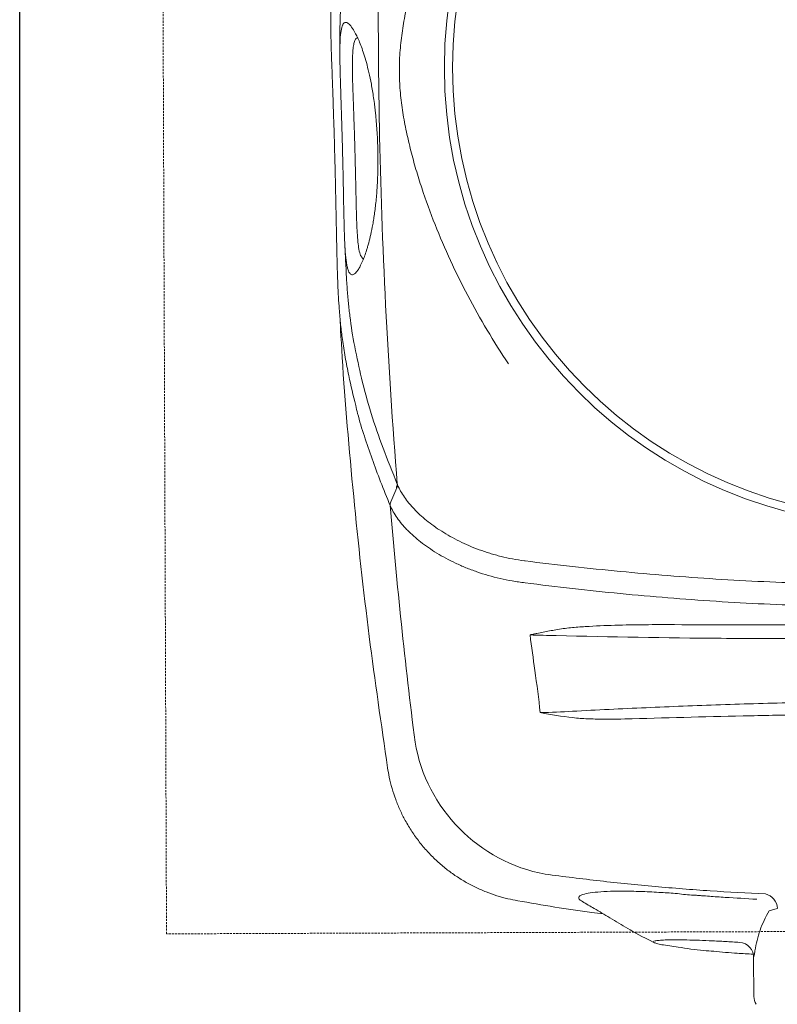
# Model space of a CAD drawing. Header units: inches. Extents: x 1703 to 137267, y -37098 to 14102.
# Tile 99 of 142: x 93651 to 93827, y 7573 to 7803. Entities that reach past the tile are written whole.
import ezdxf

# ---------------------------------------------------------------- set-up
doc = ezdxf.new("R2010")
doc.units = ezdxf.units.IN
doc.header["$MEASUREMENT"] = 0
doc.linetypes.add('11aa1PB-bd$0$11aa1PB-af$0$TRATTEGGIATA', pattern=[0.75, 0.5, -0.25])
doc.layers.add('CKD Equipments', color=252, linetype='Continuous', lineweight=0)
doc.layers.add('FAINTEQUIP', color=252, linetype='Continuous', lineweight=0)
doc.layers.add('elevation line', color=1, linetype='Continuous')

# ---------------------------------------------------------------- blocks, each defined once
blk = doc.blocks.new('G$C62143A14')
at = {"linetype": 'Continuous', "lineweight": 0}
for p, q in [((85.06, 105.98), (85.05, 105.99)), ((53.02, 62.85), (53.02, 62.86)), ((83.35, 31.96), (83.35, 31.96)), ((143.85, 30.09), (141.96, 29.54)), ((117.32, 21.61), (117.06, 21.67)), ((117.32, 21.61), (120.74, 21.13)), ((135.1, 22.21), (134.69, 22.24)), ((138.31, 18.59), (138.41, 9.59))]:
    blk.add_line(p, q, dxfattribs=at)
at = {"linetype": 'Continuous', "lineweight": 0, "flags": 128}
blk.add_lwpolyline([(55.17, 128.13), (54.46, 126.47), (53.76, 124.81)], dxfattribs=at)
at = {"linetype": 'Continuous', "lineweight": 0}
for radius in [106.93, 105]:
    blk.add_circle((173.18, 226), radius, dxfattribs=at)
for centre, radius, start, end in [((54.09, 128.97), 1.21, 326.4595, 358.5784), ((96.63, 75.22), 37.74, 189.6762, 259.5445), ((140.24, 29.98), 3.62, 1.801, 76.4249), ((134.87, 18.77), 3.44, 356.8942, 86.3044), ((141.91, 9.63), 3.5, 180.6162, 211.58)]:
    blk.add_arc(centre, radius, start, end, dxfattribs=at)
for points, knots in [([(45.6, 147.31), (45.02, 149.63), (44.08, 153.42), (43.14, 158.58), (42.52, 162.49), (42.07, 166.08), (41.78, 169.32), (41.57, 172.51), (41.43, 175.54), (41.32, 178.54), (41.24, 181.43), (41.18, 184.13), (41.11, 187.04), (41.05, 190.57), (40.96, 194.84), (40.86, 199.86), (40.72, 205.12), (40.58, 210.4), (40.42, 215.41), (40.27, 220), (40.12, 224.07), (39.98, 227.69), (39.87, 230.87), (39.8, 233.7), (39.73, 239.01), (39.98, 246.66), (40.84, 255.43), (41.86, 262.6), (42.9, 268.77), (44.25, 275.81), (46, 283.98), (47.78, 291.81), (49.04, 297.24), (49.57, 299.48)], [0, 0, 0, 0, 0.0593635, 0.0971043, 0.1348438, 0.1667324, 0.198607, 0.2201848, 0.2417788, 0.2633349, 0.278122, 0.2929063, 0.3080418, 0.3231723, 0.3441056, 0.3655953, 0.3864814, 0.4080077, 0.4295299, 0.4486306, 0.4683357, 0.4884205, 0.5086324, 0.5289688, 0.5492243, 0.6333183, 0.7152132, 0.756242, 0.7972696, 0.8516973, 0.906117, 0.9611972, 1, 1, 1, 1]), ([(55.29, 128.94), (54.17, 142.82), (53.27, 156.72), (51.87, 184.59), (51.39, 198.55), (50.98, 219.52), (50.9, 226.52), (50.84, 240.51), (50.86, 247.5), (51.08, 268.46), (51.45, 282.4), (52.02, 296.33)], [0, 0, 0, 0, 0.25, 0.25, 0.5, 0.5, 0.625, 0.625, 0.75, 0.75, 1, 1, 1, 1]), ([(81.21, 156.98), (79.47, 159.59), (77.81, 162.21), (74.65, 167.51), (73.14, 170.18), (70.29, 175.58), (68.94, 178.31), (66.39, 183.83), (65.2, 186.62), (62.96, 192.26), (61.93, 195.1), (60.52, 199.39), (60.07, 200.83), (59.22, 203.72), (58.82, 205.17), (58.08, 208.1), (57.73, 209.57), (57.1, 212.54), (56.82, 214.04), (56.34, 217.05), (56.15, 218.57), (55.94, 220.88), (55.88, 221.66), (55.82, 222.82), (55.8, 223.21), (55.78, 224), (55.77, 224.39), (55.75, 226.36), (55.8, 227.92), (56.02, 230.99), (56.19, 232.52), (56.6, 235.54), (56.85, 237.04), (57.42, 240.02), (57.73, 241.5), (58.42, 244.43), (58.79, 245.89), (59.57, 248.78), (59.98, 250.22), (61.29, 254.51), (62.26, 257.35), (65.39, 265.8), (67.81, 271.36), (71.95, 279.63), (73.4, 282.35), (76.46, 287.74), (78.07, 290.4), (79.75, 293.03)], [0, 0, 0, 0, 0.0625, 0.0625, 0.125, 0.125, 0.1875, 0.1875, 0.25, 0.25, 0.3125, 0.3125, 0.34375, 0.34375, 0.375, 0.375, 0.40625, 0.40625, 0.4375, 0.4375, 0.46875, 0.46875, 0.484375, 0.484375, 0.492187, 0.492187, 0.5, 0.5, 0.53125, 0.53125, 0.5625, 0.5625, 0.59375, 0.59375, 0.625, 0.625, 0.65625, 0.65625, 0.6875, 0.6875, 0.75, 0.75, 0.875, 0.875, 0.9375, 0.9375, 1, 1, 1, 1]), ([(44.47, 261.16), (44.44, 260.98), (43.93, 258.18), (43.23, 253.09), (42.27, 244.62), (41.92, 237.77), (41.88, 232.66), (41.9, 230.93), (41.91, 230.14)], [0, 0, 0, 0, 0.016162, 0.250764, 0.485322, 0.836539, 0.925214, 1, 1, 1, 1]), ([(42.51, 207.1), (42.47, 208.53), (42.43, 209.94), (42.38, 211.68), (42.37, 212.02), (42.35, 212.71), (42.34, 213.05), (42.31, 214.05), (42.29, 214.71), (42.25, 215.99), (42.23, 216.62), (42.2, 217.54), (42.19, 217.85), (42.17, 218.45), (42.16, 218.74), (42.12, 220.18), (42.08, 221.26), (42.04, 222.76), (42.02, 223.24), (41.99, 224.18), (41.98, 224.63), (41.95, 225.92), (41.93, 226.71), (41.91, 228.15), (41.9, 228.82), (41.9, 229.73), (41.9, 230.03), (41.91, 230.59), (41.91, 230.86), (41.94, 232.14), (41.98, 232.98), (42.12, 234.36), (42.22, 234.91), (42.39, 235.55), (42.46, 235.73), (42.56, 235.96), (42.6, 236.03), (42.68, 236.16), (42.72, 236.22), (42.93, 236.46), (43.12, 236.55), (43.54, 236.51), (43.78, 236.38), (44.29, 235.92), (44.57, 235.59), (45.17, 234.68), (45.49, 234.11), (45.93, 233.22), (46.01, 233.03), (46.19, 232.64), (46.28, 232.43), (46.55, 231.79), (46.73, 231.32), (47.11, 230.3), (47.3, 229.74), (47.69, 228.53), (47.89, 227.87), (48.28, 226.45), (48.47, 225.69), (48.86, 224.02), (49.05, 223.12), (49.33, 221.64), (49.42, 221.13), (49.59, 220.08), (49.68, 219.53), (49.84, 218.41), (49.92, 217.83), (50.04, 216.92), (50.07, 216.61), (50.15, 215.99), (50.18, 215.67), (50.35, 214.08), (50.46, 212.76), (50.59, 210.72), (50.63, 210.02), (50.68, 208.96), (50.7, 208.61), (50.72, 207.9), (50.73, 207.54), (50.76, 206.48), (50.77, 205.78), (50.78, 204.72), (50.78, 204.37), (50.78, 203.67), (50.77, 203.32), (50.75, 201.59), (50.71, 200.26), (50.62, 198.67), (50.6, 198.36), (50.56, 197.73), (50.54, 197.42), (50.47, 196.51), (50.42, 195.92), (50.26, 194.23), (50.14, 193.18), (49.94, 191.7), (49.87, 191.23), (49.73, 190.31), (49.65, 189.88), (49.43, 188.62), (49.27, 187.85), (48.95, 186.43), (48.79, 185.78), (48.55, 184.87), (48.46, 184.58), (48.3, 184.02), (48.22, 183.75), (47.82, 182.47), (47.5, 181.62), (46.89, 180.21), (46.6, 179.63), (46.18, 178.94), (46.04, 178.74), (45.78, 178.39), (45.65, 178.25), (45.28, 177.9), (45.05, 177.77), (44.63, 177.73), (44.44, 177.82), (44.09, 178.2), (43.94, 178.5), (43.73, 179.13), (43.66, 179.37), (43.57, 179.79), (43.54, 179.94), (43.48, 180.25), (43.46, 180.41), (43.32, 181.28), (43.24, 182.12), (43.14, 183.4), (43.12, 183.66), (43.09, 184.22), (43.07, 184.52), (43.03, 185.44), (43, 186.1), (42.95, 187.54), (42.93, 188.32), (42.89, 189.61), (42.88, 190.05), (42.86, 190.98), (42.85, 191.47), (42.82, 192.99), (42.79, 194.06), (42.76, 195.79), (42.75, 196.38), (42.73, 197.3), (42.72, 197.62), (42.71, 198.25), (42.7, 198.57), (42.67, 200.18), (42.64, 201.5), (42.6, 203.56), (42.58, 204.26), (42.54, 205.68), (42.53, 206.39), (42.51, 207.1)], [0, 0, 0, 0, 0.015625, 0.015625, 0.019531, 0.019531, 0.023438, 0.023438, 0.03125, 0.03125, 0.039063, 0.039063, 0.042969, 0.042969, 0.046875, 0.046875, 0.0625, 0.0625, 0.070313, 0.070313, 0.078125, 0.078125, 0.09375, 0.09375, 0.109375, 0.109375, 0.117188, 0.117188, 0.125, 0.125, 0.15625, 0.15625, 0.1875, 0.1875, 0.203125, 0.203125, 0.210938, 0.210938, 0.21875, 0.21875, 0.25, 0.25, 0.28125, 0.28125, 0.3125, 0.3125, 0.34375, 0.34375, 0.351563, 0.351563, 0.359375, 0.359375, 0.375, 0.375, 0.390625, 0.390625, 0.40625, 0.40625, 0.421875, 0.421875, 0.4375, 0.4375, 0.445313, 0.445313, 0.453125, 0.453125, 0.460938, 0.460938, 0.464844, 0.464844, 0.46875, 0.46875, 0.484375, 0.484375, 0.492188, 0.492188, 0.496094, 0.496094, 0.5, 0.5, 0.507813, 0.507813, 0.511719, 0.511719, 0.515625, 0.515625, 0.53125, 0.53125, 0.535156, 0.535156, 0.539063, 0.539063, 0.546875, 0.546875, 0.5625, 0.5625, 0.570313, 0.570313, 0.578125, 0.578125, 0.59375, 0.59375, 0.609375, 0.609375, 0.617188, 0.617188, 0.625, 0.625, 0.65625, 0.65625, 0.6875, 0.6875, 0.703125, 0.703125, 0.71875, 0.71875, 0.75, 0.75, 0.78125, 0.78125, 0.8125, 0.8125, 0.828125, 0.828125, 0.835938, 0.835938, 0.84375, 0.84375, 0.875, 0.875, 0.882812, 0.882812, 0.890625, 0.890625, 0.90625, 0.90625, 0.921875, 0.921875, 0.929687, 0.929687, 0.9375, 0.9375, 0.953125, 0.953125, 0.960937, 0.960937, 0.964844, 0.964844, 0.96875, 0.96875, 0.984375, 0.984375, 0.992187, 0.992187, 1, 1, 1, 1]), ([(46.04, 232.96), (45.93, 232.9), (45.82, 232.85), (45.71, 232.79), (45.71, 232.79), (45.71, 232.79), (45.71, 232.79), (45.67, 232.77), (45.51, 232.69), (45.3, 232.13), (45.07, 231.17), (44.91, 229.76), (44.83, 227.85), (44.82, 225.75), (44.86, 223.64), (44.91, 221.68), (44.99, 219.24), (45.09, 216.5), (45.19, 213.73), (45.27, 211.36), (45.34, 209.15), (45.38, 207.84), (45.4, 207.18)], [-0.090918, -0.090918, -0.090918, -0.090918, 0, 0, 0, 0, 0, 0, 0.026213, 0.13292, 0.239613, 0.348571, 0.457474, 0.569041, 0.626082, 0.683094, 0.752821, 0.824315, 0.874905, 0.926701, 0.963078, 1, 1, 1, 1]), ([(45.4, 207.18), (45.41, 206.59), (45.46, 205.05), (45.52, 202.55), (45.57, 200.53), (45.61, 198.49), (45.66, 196.45), (45.71, 194.08), (45.76, 192.07), (45.81, 190.38), (45.87, 188.87), (45.96, 187.09), (46.11, 185.27), (46.36, 183.45), (46.68, 182.18), (46.99, 181.84), (47.12, 181.69), (47.12, 181.69), (47.12, 181.69), (47.12, 181.69), (47.21, 181.59), (47.3, 181.49), (47.39, 181.39)], [0, 0, 0, 0, 0.032705, 0.086629, 0.142257, 0.153922, 0.215379, 0.27845, 0.333103, 0.387785, 0.444206, 0.500642, 0.614534, 0.729613, 0.886835, 1, 1, 1, 1, 1, 1, 1.078938, 1.078938, 1.078938, 1.078938]), ([(43.07, 184.68), (43.07, 184.53), (43.15, 182.23), (43.3, 180.03), (43.3, 180.03)], [0, 0, 0, 0, 0.065528, 1, 1, 1, 1]), ([(43.3, 180.03), (43.33, 179.79), (43.38, 177.87), (43.59, 174.53), (43.87, 171.14), (44.39, 166.79), (44.85, 163.44), (45.38, 160.95), (45.39, 160.92)], [0, 0, 0, 0, 0.1154515, 0.2827578, 0.4507086, 0.6182339, 0.994941, 1, 1, 1, 1]), ([(41.94, 167.57), (41.94, 167.57), (42.68, 152.71), (45.01, 126.11), (48.47, 94.08), (51.55, 73.04), (53.04, 62.85)], [0, 0, 0, 0, 0.128959, 0.425292, 0.721626, 1, 1, 1, 1]), ([(45.39, 160.92), (45.88, 158.49), (46.92, 153.33), (49.13, 145.42), (51.88, 137.43), (54.16, 131.77), (55.29, 128.94)], [0, 0, 0, 0, 0.2280042, 0.4853378, 0.7427349, 1, 1, 1, 1]), ([(53.63, 123.99), (52.87, 125.85), (51.36, 129.58), (49.35, 134.89), (47.59, 140.14), (46.3, 144.25), (45.74, 146.69), (45.6, 147.31)], [0, 0, 0, 0, 0.229832, 0.459678, 0.690029, 0.920378, 1, 1, 1, 1]), ([(55.37, 128.77), (55.77, 127.82), (56.29, 126.88), (57.25, 125.49), (57.6, 125.02), (58.16, 124.33), (58.36, 124.1), (58.77, 123.64), (58.98, 123.41), (60.06, 122.26), (61.03, 121.37), (63.18, 119.63), (64.35, 118.79), (66.28, 117.57), (66.95, 117.17), (68.32, 116.4), (69.03, 116.03), (71.21, 114.95), (72.74, 114.29), (75.17, 113.4), (76, 113.12), (77.28, 112.72), (77.71, 112.59), (78.58, 112.35), (79.02, 112.24), (81.23, 111.69), (83.05, 111.34), (84.93, 111.1)], [0, 0, 0, 0, 0.125, 0.125, 0.1875, 0.1875, 0.21875, 0.21875, 0.25, 0.25, 0.375, 0.375, 0.5, 0.5, 0.5625, 0.5625, 0.625, 0.625, 0.75, 0.75, 0.8125, 0.8125, 0.84375, 0.84375, 0.875, 0.875, 1, 1, 1, 1]), ([(55.17, 128.13), (55.17, 128.13), (55.17, 128.13), (55.17, 128.13), (55.17, 128.13), (55.17, 128.13), (55.17, 128.13), (55.14, 128.19), (55.12, 128.24), (55.09, 128.3)], [-0.00000006, -0.00000006, -0.00000006, -0.00000006, 0, 0, 0, 0.0000002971, 0.0000002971, 0.0000002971, 0.0005047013, 0.0005047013, 0.0005047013, 0.0005047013]), ([(53.63, 124.01), (53.62, 124.03), (53.61, 124.06), (53.6, 124.13), (53.6, 124.17), (53.6, 124.28), (53.61, 124.35), (53.64, 124.55), (53.69, 124.69), (53.76, 124.81)], [0, 0, 0, 0, 0.125, 0.125, 0.25, 0.25, 0.5, 0.5, 1, 1, 1, 1]), ([(85.05, 105.99), (84.8, 106.01), (84.55, 106.05), (84.06, 106.11), (83.81, 106.14), (83.07, 106.25), (82.58, 106.33), (81.12, 106.58), (80.17, 106.77), (77.36, 107.42), (75.56, 107.94), (73.39, 108.7), (72.96, 108.85), (72.11, 109.17), (71.69, 109.34), (70.45, 109.84), (69.65, 110.2), (67.32, 111.29), (65.86, 112.08), (63.81, 113.33), (63.15, 113.75), (61.9, 114.61), (61.3, 115.05), (59.59, 116.39), (58.56, 117.31), (57.41, 118.48), (57.19, 118.72), (56.76, 119.19), (56.55, 119.43), (55.96, 120.15), (55.59, 120.62), (54.58, 122.06), (54.04, 123.03), (53.63, 124.01)], [0, 0, 0, 0, 0.015625, 0.015625, 0.03125, 0.03125, 0.0625, 0.0625, 0.125, 0.125, 0.25, 0.25, 0.28125, 0.28125, 0.3125, 0.3125, 0.375, 0.375, 0.5, 0.5, 0.5625, 0.5625, 0.625, 0.625, 0.75, 0.75, 0.78125, 0.78125, 0.8125, 0.8125, 0.875, 0.875, 1, 1, 1, 1]), ([(59.43, 68.88), (58.27, 78.02), (57.21, 87.19), (55.28, 105.56), (54.41, 114.77), (53.63, 123.99)], [0, 0, 0, 0, 0.5, 0.5, 1, 1, 1, 1]), ([(85.06, 111.09), (92.41, 110.17), (99.79, 109.34), (114.61, 107.92), (122.05, 107.33), (136.99, 106.39), (144.47, 106.05), (159.47, 105.64), (166.98, 105.58), (181.99, 105.74), (189.5, 105.97), (204.48, 106.69), (211.94, 107.19), (223.12, 108.14), (226.83, 108.48), (234.27, 109.24), (237.97, 109.64), (249.07, 110.95), (256.43, 111.93), (263.76, 113.01)], [0, 0, 0, 0, 0.125, 0.125, 0.25, 0.25, 0.375, 0.375, 0.5, 0.5, 0.625, 0.625, 0.75, 0.75, 0.8125, 0.8125, 0.875, 0.875, 1, 1, 1, 1]), ([(263.87, 107.91), (256.54, 106.81), (249.17, 105.82), (238.07, 104.49), (234.37, 104.07), (226.94, 103.31), (223.21, 102.95), (212.02, 101.99), (204.54, 101.48), (189.56, 100.75), (182.06, 100.52), (167.03, 100.36), (159.51, 100.42), (144.51, 100.84), (137.03, 101.19), (125.83, 101.91), (122.1, 102.18), (114.65, 102.79), (110.93, 103.12), (99.8, 104.21), (92.42, 105.05), (85.06, 105.98)], [0, 0, 0, 0, 0.125, 0.125, 0.1875, 0.1875, 0.25, 0.25, 0.375, 0.375, 0.5, 0.5, 0.625, 0.625, 0.75, 0.75, 0.8125, 0.8125, 0.875, 0.875, 1, 1, 1, 1]), ([(119.9, 96.23), (128.99, 96.19), (138.1, 96.19), (156.34, 96.25), (165.47, 96.31), (179.17, 96.46), (183.74, 96.51), (192.87, 96.65), (197.43, 96.72), (211.1, 96.97), (220.2, 97.17), (229.28, 97.41)], [0, 0, 0, 0, 0.25, 0.25, 0.5, 0.5, 0.625, 0.625, 0.75, 0.75, 1, 1, 1, 1]), ([(86.37, 93.88), (86.43, 93.9), (86.49, 93.91), (86.61, 93.94), (86.67, 93.96), (86.86, 94), (86.98, 94.02), (87.34, 94.1), (87.59, 94.15), (88.32, 94.3), (88.81, 94.39), (90.28, 94.68), (91.26, 94.86), (92.25, 95.04)], [0, 0, 0, 0, 0.03125, 0.03125, 0.0625, 0.0625, 0.125, 0.125, 0.25, 0.25, 0.5, 0.5, 1, 1, 1, 1]), ([(92.25, 95.04), (92.81, 95.14), (93.38, 95.23), (94.53, 95.38), (95.1, 95.44), (96.81, 95.62), (97.96, 95.71), (101.41, 95.93), (103.71, 96.03), (108.32, 96.16), (110.63, 96.2), (115.26, 96.24), (117.58, 96.24), (119.9, 96.23)], [0, 0, 0, 0, 0.0625, 0.0625, 0.125, 0.125, 0.25, 0.25, 0.5, 0.5, 0.75, 0.75, 1, 1, 1, 1]), ([(86.37, 93.88), (86.33, 93.86), (86.29, 93.85), (86.24, 93.84), (86.24, 93.83), (86.23, 93.83), (86.22, 93.83)], [0, 0, 0, 0, 0.0001941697, 0.0001941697, 0.0001941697, 0.0002311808, 0.0002311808, 0.0002311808, 0.0002311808]), ([(170, 93.07), (166.71, 93.04), (163.43, 93.02), (156.86, 92.99), (153.58, 92.98), (143.76, 92.97), (137.25, 93), (117.82, 93.15), (105, 93.36), (92.31, 93.68)], [0, 0, 0, 0, 0.125, 0.125, 0.25, 0.25, 0.5, 0.5, 1, 1, 1, 1]), ([(96.1, 76.05), (101.78, 76.36), (107.49, 76.64), (119.01, 77.14), (124.81, 77.37), (136.49, 77.77), (142.37, 77.94), (154.17, 78.23), (160.07, 78.35), (166, 78.44)], [0, 0, 0, 0, 0.25, 0.25, 0.5, 0.5, 0.75, 0.75, 1, 1, 1, 1]), ([(110.02, 74.3), (107.71, 74.23), (105.4, 74.19), (101.95, 74.23), (100.79, 74.25), (99.07, 74.33), (98.49, 74.36), (97.34, 74.45), (96.77, 74.5), (96.19, 74.57)], [0, 0, 0, 0, 0.5, 0.5, 0.75, 0.75, 0.875, 0.875, 1, 1, 1, 1]), ([(165.28, 75.49), (160.66, 75.42), (156.04, 75.35), (146.8, 75.19), (142.19, 75.1), (128.37, 74.8), (119.18, 74.57), (110.02, 74.3)], [0, 0, 0, 0, 0.25, 0.25, 0.5, 0.5, 1, 1, 1, 1]), ([(53.02, 62.86), (53.14, 62.13), (53.4, 60.52), (54.04, 58.07), (54.88, 55.5), (55.92, 53), (57.17, 50.5), (58.66, 48.03), (60.38, 45.63), (62.27, 43.4), (64.29, 41.35), (66.44, 39.49), (68.7, 37.81), (71.05, 36.33), (73.48, 35.04), (75.96, 33.95), (78.49, 33.05), (80.95, 32.36), (82.58, 32.05), (83.34, 31.91)], [0, 0, 0, 0, 0.047522, 0.105774, 0.164129, 0.222565, 0.281067, 0.345588, 0.409388, 0.472348, 0.534521, 0.59595, 0.656664, 0.716682, 0.776014, 0.834663, 0.892623, 0.94988, 1, 1, 1, 1]), ([(141.09, 33.5), (136.79, 33.72), (128.2, 34.17), (115.35, 35.2), (102.53, 36.47), (94.03, 37.56), (89.78, 38.11)], [0, 0, 0, 0, 0.249503, 0.499005, 0.749503, 1, 1, 1, 1]), ([(124.33, 33.23), (124.33, 33.23), (123.07, 33.22), (120.51, 33.66), (116.51, 33.85), (112.39, 34.08), (108.39, 34.16), (104.84, 34.13), (101.9, 33.97), (99.62, 33.68), (98.11, 33.28), (97.48, 32.77), (97.56, 32.26), (98.19, 31.89), (98.42, 31.76)], [0, 0, 0, 0, 0.000001, 0.077483, 0.156444, 0.251386, 0.349178, 0.444652, 0.543049, 0.640373, 0.740767, 0.840327, 0.943106, 1, 1, 1, 1]), ([(124.33, 33.23), (124.33, 33.23), (124.33, 33.23), (124.33, 33.23), (124.33, 33.23), (124.33, 33.23), (124.33, 33.23)], [0, 0, 0, 0, 0.000000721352, 0.000000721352, 0.000000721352, 0.000001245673, 0.000001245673, 0.000001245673, 0.000001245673]), ([(124.33, 33.23), (124.33, 33.23), (124.33, 33.23), (124.33, 33.23), (124.33, 33.23), (124.33, 33.23)], [0, 0, 0, 0, 0.341802, 0.948176, 1, 1, 1, 1]), ([(139.07, 32.27), (136.61, 32.4), (134.15, 32.55), (130.47, 32.78), (128.62, 32.91), (126.48, 33.07), (125.4, 33.15), (124.94, 33.18), (124.64, 33.21), (124.48, 33.22), (124.33, 33.23)], [0, 0, 0, 0, 0.5, 0.5, 0.75, 0.875, 0.9375, 0.96875, 0.96875, 1, 1, 1, 1]), ([(83.34, 31.92), (89.09, 30.92), (95.7, 29.76), (102.37, 28.98), (103.24, 28.87)], [0, 0, 0, 0, 0.868162, 1, 1, 1, 1]), ([(98.42, 31.71), (99.33, 31.18), (101.46, 29.93), (105, 27.84), (109.19, 25.36), (112.16, 23.59), (115.1, 22.21)], [0, 0, 0, 0, 0.179067, 0.418189, 0.690626, 1, 1, 1, 1]), ([(141.96, 29.54), (141.52, 28.82), (141.13, 28.08), (140.42, 26.57), (140.11, 25.81), (139.56, 24.26), (139.32, 23.47), (138.93, 21.88), (138.77, 21.08), (138.65, 20.27)], [0, 0, 0, 0, 0.25, 0.25, 0.5, 0.5, 0.75, 0.75, 1, 1, 1, 1]), ([(134.69, 22.24), (133.57, 22.31), (131.28, 22.45), (127.99, 22.61), (124.87, 22.73), (122.08, 22.8), (119.64, 22.82), (117.67, 22.78), (116.18, 22.69), (115.26, 22.56), (114.89, 22.37), (115.12, 22.15), (115.88, 21.89), (116.84, 21.7), (117.32, 21.61)], [0, 0, 0, 0, 0.0820775, 0.1665466, 0.2486247, 0.333071, 0.415408, 0.5001276, 0.5825184, 0.6672865, 0.7498339, 0.8347659, 0.9162327, 1, 1, 1, 1]), ([(120.74, 21.13), (122.71, 20.79), (125.41, 20.33), (128.26, 20.2), (129.04, 20.16)], [0, 0, 0, 0, 0.7275248, 1, 1, 1, 1]), ([(129.04, 20.17), (130.87, 19.98), (133.92, 19.66), (136.99, 19.54), (138.22, 19.48)], [0, 0, 0, 0, 0.598702, 1, 1, 1, 1]), ([(138.65, 20.27), (138.59, 19.85), (138.53, 19.52), (138.42, 19.01), (138.38, 18.84), (138.31, 18.59)], [0, 0, 0, 0, 0.5, 0.5, 1, 1, 1, 1])]:
    blk.add_open_spline(points, degree=3, knots=knots, dxfattribs=at)
for points in [[(55.17, 128.13), (55.29, 128.33), (55.36, 128.55), (55.37, 128.77)], [(55.29, 128.94), (55.32, 128.88), (55.34, 128.83), (55.37, 128.77)], [(53.63, 123.99), (53.63, 124), (53.63, 124), (53.63, 124.01)], [(53.76, 124.81), (53.76, 124.81), (53.76, 124.81), (53.76, 124.81)], [(84.93, 111.1), (84.97, 111.1), (85.02, 111.09), (85.06, 111.09)], [(87.34, 85.58), (86.98, 88.33), (86.61, 91.08), (86.22, 93.83)], [(92.31, 93.68), (90.3, 93.74), (88.27, 93.79), (86.22, 93.83)], [(88.61, 75.73), (88.23, 79.01), (87.82, 82.3), (87.34, 85.58)], [(88.61, 75.73), (91.14, 75.81), (93.64, 75.92), (96.1, 76.05)], [(96.19, 74.57), (93.65, 74.86), (91.13, 75.28), (88.61, 75.73)]]:
    blk.add_open_spline(points, degree=3, dxfattribs=at)
at = {"layer": 'FAINTEQUIP', "color": 4, "linetype": '11aa1PB-bd$0$11aa1PB-af$0$TRATTEGGIATA'}
blk.add_lwpolyline([(337, 429.45), (338.5, 25.45), (1.5, 24.2), (0, 428.19), (337, 429.45)], dxfattribs=at)

msp = doc.modelspace()

# ---------------------------------------------------------------- linework, layer by layer
at = {"layer": 'elevation line', "ltscale": 0.25}
msp.add_line((93650.73, 7411.89), (93650.73, 8161.89), dxfattribs=at)

# ---------------------------------------------------------------- block references
at = {"layer": 'CKD Equipments', "ltscale": 0.25}
msp.add_blockref('G$C62143A14', (93683.45, 7565.48), dxfattribs=at)

doc.saveas('drawing.dxf')
